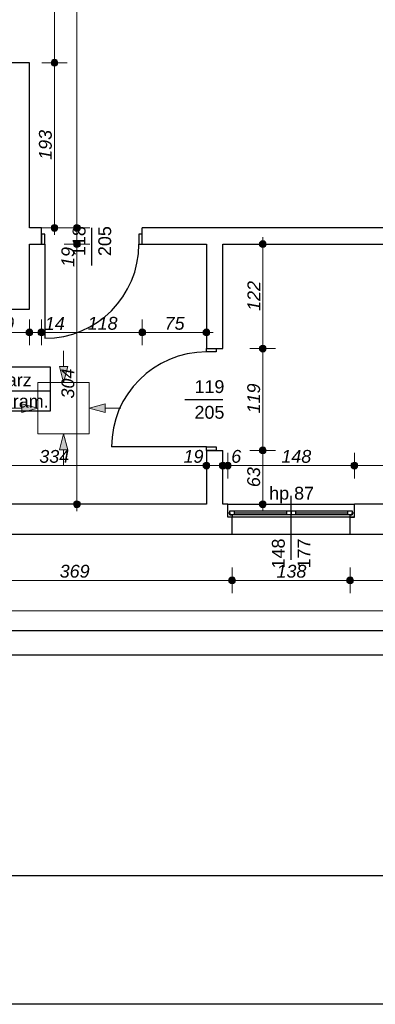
# Model space of a CAD drawing. Header units: millimetres. Extents: x -170998 to -45998, y 10557 to 52557.
# Tile 23 of 92: x -125512 to -121353, y 10557 to 22062. Entities that reach past the tile are written whole.
import ezdxf
from ezdxf.enums import TextEntityAlignment as Align

# ---------------------------------------------------------------- set-up
doc = ezdxf.new("R2010")
doc.units = ezdxf.units.MM
doc.header["$MEASUREMENT"] = 0
doc.linetypes.add('Wipeout_Contour', pattern=[1000, 0, -1000])
for name, color, linetype in [('Drzwi', 7, 'Continuous'), ('Linia', 7, 'Continuous'), ('Obiekt', 7, 'Continuous'), ('Okno', 7, 'Continuous'), ('Polilinia', 7, 'Continuous'), ('Strefa', 7, 'Continuous'), ('Strop', 7, 'Continuous'), ('Wymiary', 7, 'Continuous'), ('Ściana', 7, 'Continuous')]:
    doc.layers.add(name, color=color, linetype=linetype)
doc.styles.add('Arial', font='txt')
doc.dimstyles.new('GENERATED_STYLE__1', dxfattribs={"dimtxt": 150, "dimasz": 152, "dimexe": 0.18, "dimexo": 0, "dimgap": 0.09, "dimtad": 1, "dimtih": 1, "dimtoh": 1, "dimlfac": 0.1, "dimzin": 0, "dimdsep": 46, "dimtxsty": 'Arial', "dimblk": 'ARROWHEAD_11', "dimblk1": 'ARROWHEAD_11', "dimblk2": 'ARROWHEAD_11', "dimcen": 0.09, "dimclrd": 114, "dimclre": 114, "dimclrt": 114, "dimazin": 0, "dimtfac": 1, "dimtdec": 4, "dimtmove": 0, "dimatfit": 3, "dimfxl": 1, "dimtolj": 1, "dimtzin": 0, "dimarcsym": 0})
doc.dimstyles.new('GENERATED_STYLE__2', dxfattribs={"dimtxt": 150, "dimasz": 152, "dimexe": 0.18, "dimexo": 0, "dimgap": 0.09, "dimtad": 1, "dimlfac": 0.1, "dimzin": 0, "dimdsep": 46, "dimtxsty": 'Arial', "dimblk": 'ARROWHEAD_11', "dimblk1": 'ARROWHEAD_11', "dimblk2": 'ARROWHEAD_11', "dimcen": 0.09, "dimclrd": 114, "dimclre": 114, "dimclrt": 114, "dimazin": 0, "dimtfac": 1, "dimtdec": 4, "dimtmove": 0, "dimatfit": 3, "dimfxl": 1, "dimtolj": 1, "dimtzin": 0, "dimarcsym": 0})

# ---------------------------------------------------------------- blocks, each defined once
blk = doc.blocks.new('Korytarz_4_39_39', base_point=(-126365, 17723))
at = {"layer": 'Strefa'}
for p, q in [((-127145, 18006), (-125157, 18006)), ((-127145, 17488), (-127145, 18006)), ((-127106, 17980), (-126404, 17980)), ((-127106, 17754), (-127106, 17980)), ((-126404, 17980), (-126404, 17754)), ((-126365, 18006), (-126365, 17488)), ((-125157, 18006), (-125157, 17488)), ((-127145, 17723), (-125157, 17723)), ((-126404, 17754), (-127106, 17754)), ((-125157, 17488), (-127145, 17488))]:
    blk.add_line(p, q, dxfattribs=at)
at = {"layer": 'Strefa', "style": 'Arial'}
for tag, height, p in [('ROOM_NUMBER', 180, (-126755, 17878)), ('ROOM_NAME', 150, (-125761, 17852)), ('ROOM_CALC_AREA', 150, (-126755, 17611)), ('floor_f', 150, (-125761, 17604))]:
    blk.add_attdef(tag, text='', height=height, dxfattribs=at).set_placement(p, align=Align.MIDDLE_CENTER)
blk = doc.blocks.new('*D79')
at = {"layer": 'Wymiary', "linetype": 'Continuous', "lineweight": 13}
for points in [[(-126628, 16852), (-126631, 16867), (-126640, 16880), (-126653, 16889), (-126668, 16892), (-126683, 16889), (-126696, 16880), (-126705, 16867), (-126708, 16852), (-126705, 16837), (-126696, 16824), (-126683, 16815), (-126668, 16812), (-126653, 16815), (-126640, 16824), (-126631, 16837)], [(-123288, 16852), (-123291, 16867), (-123300, 16880), (-123313, 16889), (-123328, 16892), (-123343, 16889), (-123356, 16880), (-123365, 16867), (-123368, 16852), (-123365, 16837), (-123356, 16824), (-123343, 16815), (-123328, 16812), (-123313, 16815), (-123300, 16824), (-123291, 16837)]]:
    blk.add_hatch(color=114, dxfattribs=at).paths.add_polyline_path(points)
at = {"layer": 'Wymiary', "color": 114, "lineweight": 13}
for p, q in [((-126668, 16892), (-126668, 17002)), ((-123328, 16892), (-123328, 17002)), ((-126668, 16702), (-126668, 16812)), ((-126628, 16852), (-123368, 16852)), ((-123328, 16702), (-123328, 16812))]:
    blk.add_line(p, q, dxfattribs=at)
for centre in [(-126668, 16852), (-123328, 16852)]:
    blk.add_circle(centre, 40, dxfattribs=at)
at = {"layer": 'Wymiary', "color": 114, "lineweight": 13, "char_height": 150, "attachment_point": 7, "style": 'Arial'}
for s, insert in [('\\A1;{\\fArial|b0|i1|c238|p38;334}', (-125283, 16882)), ('\\A1;{\\fArial|b0|i1|c238|p38;19}', (-123596, 16882))]:
    blk.add_mtext(s, dxfattribs=dict(at, insert=insert))
blk = doc.blocks.new('ARROWHEAD_11')
at = {"color": 0, "linetype": 'Continuous', "lineweight": 0}
blk.add_line((0, 0), (-1, 0), dxfattribs=at)
at = {"color": 0, "linetype": 'Continuous', "lineweight": 0, "const_width": 0.25, "flags": 128}
blk.add_lwpolyline([(-0.125, 0, 1), (0.125, 0, 1)], format="xyb", close=True, dxfattribs=at)
blk = doc.blocks.new('*D80')
at = {"layer": 'Wymiary', "linetype": 'Continuous', "lineweight": 13}
for points in [[(-123288, 16852), (-123291, 16867), (-123300, 16880), (-123313, 16889), (-123328, 16892), (-123343, 16889), (-123356, 16880), (-123365, 16867), (-123368, 16852), (-123365, 16837), (-123356, 16824), (-123343, 16815), (-123328, 16812), (-123313, 16815), (-123300, 16824), (-123291, 16837)], [(-123098, 16852), (-123101, 16867), (-123110, 16880), (-123123, 16889), (-123138, 16892), (-123153, 16889), (-123166, 16880), (-123175, 16867), (-123178, 16852), (-123175, 16837), (-123166, 16824), (-123153, 16815), (-123138, 16812), (-123123, 16815), (-123110, 16824), (-123101, 16837)]]:
    blk.add_hatch(color=114, dxfattribs=at).paths.add_polyline_path(points)
at = {"layer": 'Wymiary', "color": 114, "lineweight": 13}
for p, q in [((-123328, 16892), (-123328, 17002)), ((-123138, 16892), (-123138, 17002)), ((-123328, 16702), (-123328, 16812)), ((-123288, 16852), (-123178, 16852)), ((-123138, 16702), (-123138, 16812))]:
    blk.add_line(p, q, dxfattribs=at)
for centre in [(-123328, 16852), (-123138, 16852)]:
    blk.add_circle(centre, 40, dxfattribs=at)
blk = doc.blocks.new('*D81')
at = {"layer": 'Wymiary', "linetype": 'Continuous', "lineweight": 13}
for points in [[(-123098, 16852), (-123101, 16867), (-123110, 16880), (-123123, 16889), (-123138, 16892), (-123153, 16889), (-123166, 16880), (-123175, 16867), (-123178, 16852), (-123175, 16837), (-123166, 16824), (-123153, 16815), (-123138, 16812), (-123123, 16815), (-123110, 16824), (-123101, 16837)], [(-123038, 16852), (-123041, 16867), (-123050, 16880), (-123063, 16889), (-123078, 16892), (-123093, 16889), (-123106, 16880), (-123115, 16867), (-123118, 16852), (-123115, 16837), (-123106, 16824), (-123093, 16815), (-123078, 16812), (-123063, 16815), (-123050, 16824), (-123041, 16837)]]:
    blk.add_hatch(color=114, dxfattribs=at).paths.add_polyline_path(points)
at = {"layer": 'Wymiary', "color": 114, "lineweight": 13}
for p, q in [((-123138, 16892), (-123138, 17002)), ((-123078, 16892), (-123078, 17002)), ((-123138, 16852), (-123118, 16852)), ((-123138, 16702), (-123138, 16812)), ((-123078, 16702), (-123078, 16812))]:
    blk.add_line(p, q, dxfattribs=at)
for centre in [(-123138, 16852), (-123078, 16852)]:
    blk.add_circle(centre, 40, dxfattribs=at)
blk = doc.blocks.new('*D82')
at = {"layer": 'Wymiary', "linetype": 'Continuous', "lineweight": 13}
for points in [[(-123038, 16852), (-123041, 16867), (-123050, 16880), (-123063, 16889), (-123078, 16892), (-123093, 16889), (-123106, 16880), (-123115, 16867), (-123118, 16852), (-123115, 16837), (-123106, 16824), (-123093, 16815), (-123078, 16812), (-123063, 16815), (-123050, 16824), (-123041, 16837)], [(-121558, 16852), (-121561, 16867), (-121570, 16880), (-121583, 16889), (-121598, 16892), (-121613, 16889), (-121626, 16880), (-121635, 16867), (-121638, 16852), (-121635, 16837), (-121626, 16824), (-121613, 16815), (-121598, 16812), (-121583, 16815), (-121570, 16824), (-121561, 16837)]]:
    blk.add_hatch(color=114, dxfattribs=at).paths.add_polyline_path(points)
at = {"layer": 'Wymiary', "color": 114, "lineweight": 13}
for p, q in [((-123078, 16892), (-123078, 17002)), ((-121598, 16892), (-121598, 17002)), ((-123078, 16702), (-123078, 16812)), ((-123038, 16852), (-121638, 16852)), ((-121598, 16702), (-121598, 16812))]:
    blk.add_line(p, q, dxfattribs=at)
for centre in [(-123078, 16852), (-121598, 16852)]:
    blk.add_circle(centre, 40, dxfattribs=at)
at = {"layer": 'Wymiary', "color": 114, "lineweight": 13, "char_height": 150, "attachment_point": 7, "style": 'Arial'}
for s, insert in [('\\A1;{\\fArial|b0|i1|c238|p38;6}', (-123038, 16882)), ('\\A1;{\\fArial|b0|i1|c238|p38;148}', (-122452, 16882))]:
    blk.add_mtext(s, dxfattribs=dict(at, insert=insert))
blk = doc.blocks.new('*D83')
at = {"layer": 'Wymiary', "linetype": 'Continuous', "lineweight": 13}
for points in [[(-121558, 16852), (-121561, 16867), (-121570, 16880), (-121583, 16889), (-121598, 16892), (-121613, 16889), (-121626, 16880), (-121635, 16867), (-121638, 16852), (-121635, 16837), (-121626, 16824), (-121613, 16815), (-121598, 16812), (-121583, 16815), (-121570, 16824), (-121561, 16837)], [(-118668, 16852), (-118671, 16867), (-118680, 16880), (-118693, 16889), (-118708, 16892), (-118723, 16889), (-118736, 16880), (-118745, 16867), (-118748, 16852), (-118745, 16837), (-118736, 16824), (-118723, 16815), (-118708, 16812), (-118693, 16815), (-118680, 16824), (-118671, 16837)]]:
    blk.add_hatch(color=114, dxfattribs=at).paths.add_polyline_path(points)
at = {"layer": 'Wymiary', "color": 114, "lineweight": 13}
for p, q in [((-121598, 16892), (-121598, 17002)), ((-118708, 16892), (-118708, 17002)), ((-121598, 16702), (-121598, 16812)), ((-121558, 16852), (-118748, 16852)), ((-118708, 16702), (-118708, 16812))]:
    blk.add_line(p, q, dxfattribs=at)
for centre in [(-121598, 16852), (-118708, 16852)]:
    blk.add_circle(centre, 40, dxfattribs=at)
at = {"layer": 'Wymiary', "color": 114, "lineweight": 13, "insert": (-120324, 16882), "char_height": 150, "attachment_point": 7, "style": 'Arial'}
blk.add_mtext('\\A1;{\\fArial|b0|i1|c238|p38;289}', dxfattribs=at)
blk = doc.blocks.new('*D571')
at = {"layer": 'Wymiary', "linetype": 'Continuous', "lineweight": 13}
for points in [[(-124802, 19439), (-124805, 19455), (-124813, 19468), (-124826, 19476), (-124842, 19479), (-124857, 19476), (-124870, 19468), (-124879, 19455), (-124882, 19439), (-124879, 19424), (-124870, 19411), (-124857, 19402), (-124842, 19399), (-124826, 19402), (-124813, 19411), (-124805, 19424)], [(-124802, 16399), (-124805, 16415), (-124813, 16428), (-124826, 16436), (-124842, 16439), (-124857, 16436), (-124870, 16428), (-124879, 16415), (-124882, 16399), (-124879, 16384), (-124870, 16371), (-124857, 16362), (-124842, 16359), (-124826, 16362), (-124813, 16371), (-124805, 16384)]]:
    blk.add_hatch(color=114, dxfattribs=at).paths.add_polyline_path(points)
at = {"layer": 'Wymiary', "color": 114, "lineweight": 13}
for p, q in [((-124882, 19439), (-124992, 19439)), ((-124842, 16439), (-124842, 19399)), ((-124692, 19439), (-124802, 19439)), ((-124882, 16399), (-124992, 16399)), ((-124842, 16319), (-124842, 16359)), ((-124692, 16399), (-124802, 16399))]:
    blk.add_line(p, q, dxfattribs=at)
for centre in [(-124842, 19439), (-124842, 16399)]:
    blk.add_circle(centre, 40, dxfattribs=at)
at = {"layer": 'Wymiary', "color": 114, "lineweight": 13, "char_height": 150, "attachment_point": 7, "rotation": 90, "style": 'Arial'}
for s, insert in [('\\A1;{\\fArial|b0|i1|c238|p38;19}', (-124872, 19172)), ('\\A1;{\\fArial|b0|i1|c238|p38;304}', (-124872, 17635))]:
    blk.add_mtext(s, dxfattribs=dict(at, insert=insert))
blk = doc.blocks.new('*D572')
at = {"layer": 'Wymiary', "linetype": 'Continuous', "lineweight": 13}
for points in [[(-124802, 19629), (-124805, 19645), (-124813, 19658), (-124826, 19666), (-124842, 19669), (-124857, 19666), (-124870, 19658), (-124879, 19645), (-124882, 19629), (-124879, 19614), (-124870, 19601), (-124857, 19592), (-124842, 19589), (-124826, 19592), (-124813, 19601), (-124805, 19614)], [(-124802, 19439), (-124805, 19455), (-124813, 19468), (-124826, 19476), (-124842, 19479), (-124857, 19476), (-124870, 19468), (-124879, 19455), (-124882, 19439), (-124879, 19424), (-124870, 19411), (-124857, 19402), (-124842, 19399), (-124826, 19402), (-124813, 19411), (-124805, 19424)]]:
    blk.add_hatch(color=114, dxfattribs=at).paths.add_polyline_path(points)
at = {"layer": 'Wymiary', "color": 114, "lineweight": 13}
for p, q in [((-124882, 19629), (-124992, 19629)), ((-124842, 19479), (-124842, 19589)), ((-124692, 19629), (-124802, 19629)), ((-124882, 19439), (-124992, 19439)), ((-124692, 19439), (-124802, 19439))]:
    blk.add_line(p, q, dxfattribs=at)
for centre in [(-124842, 19629), (-124842, 19439)]:
    blk.add_circle(centre, 40, dxfattribs=at)
blk = doc.blocks.new('*D573')
at = {"layer": 'Wymiary', "linetype": 'Continuous', "lineweight": 13}
for points in [[(-124802, 26209), (-124805, 26225), (-124813, 26238), (-124826, 26246), (-124842, 26249), (-124857, 26246), (-124870, 26238), (-124879, 26225), (-124882, 26209), (-124879, 26194), (-124870, 26181), (-124857, 26172), (-124842, 26169), (-124826, 26172), (-124813, 26181), (-124805, 26194)], [(-124802, 19629), (-124805, 19645), (-124813, 19658), (-124826, 19666), (-124842, 19669), (-124857, 19666), (-124870, 19658), (-124879, 19645), (-124882, 19629), (-124879, 19614), (-124870, 19601), (-124857, 19592), (-124842, 19589), (-124826, 19592), (-124813, 19601), (-124805, 19614)]]:
    blk.add_hatch(color=114, dxfattribs=at).paths.add_polyline_path(points)
at = {"layer": 'Wymiary', "color": 114, "lineweight": 13}
for p, q in [((-124882, 26209), (-124992, 26209)), ((-124842, 19669), (-124842, 26169)), ((-124692, 26209), (-124802, 26209)), ((-124882, 19629), (-124992, 19629)), ((-124692, 19629), (-124802, 19629))]:
    blk.add_line(p, q, dxfattribs=at)
for centre in [(-124842, 26209), (-124842, 19629)]:
    blk.add_circle(centre, 40, dxfattribs=at)
at = {"layer": 'Wymiary', "color": 114, "lineweight": 13, "char_height": 150, "attachment_point": 7, "rotation": 90, "style": 'Arial'}
for s, insert in [('\\A1;{\\fArial|b0|i1|c238|p38;23}', (-124872, 25942)), ('\\A1;{\\fArial|b0|i1|c238|p38;658}', (-124872, 22635))]:
    blk.add_mtext(s, dxfattribs=dict(at, insert=insert))
blk = doc.blocks.new('*D591')
at = {"layer": 'Wymiary', "linetype": 'Continuous', "lineweight": 13}
for points in [[(-125065, 21559), (-125068, 21575), (-125077, 21588), (-125090, 21596), (-125105, 21599), (-125120, 21596), (-125133, 21588), (-125142, 21575), (-125145, 21559), (-125142, 21544), (-125133, 21531), (-125120, 21522), (-125105, 21519), (-125090, 21522), (-125077, 21531), (-125068, 21544)], [(-125065, 19629), (-125068, 19645), (-125077, 19658), (-125090, 19666), (-125105, 19669), (-125120, 19666), (-125133, 19658), (-125142, 19645), (-125145, 19629), (-125142, 19614), (-125133, 19601), (-125120, 19592), (-125105, 19589), (-125090, 19592), (-125077, 19601), (-125068, 19614)]]:
    blk.add_hatch(color=114, dxfattribs=at).paths.add_polyline_path(points)
at = {"layer": 'Wymiary', "color": 114, "lineweight": 13}
for p, q in [((-125145, 21559), (-125255, 21559)), ((-125105, 19669), (-125105, 21519)), ((-124955, 21559), (-125065, 21559)), ((-125145, 19629), (-125255, 19629)), ((-125105, 19549), (-125105, 19589)), ((-124955, 19629), (-125065, 19629))]:
    blk.add_line(p, q, dxfattribs=at)
for centre in [(-125105, 21559), (-125105, 19629)]:
    blk.add_circle(centre, 40, dxfattribs=at)
at = {"layer": 'Wymiary', "color": 114, "lineweight": 13, "insert": (-125135, 20424), "char_height": 150, "attachment_point": 7, "rotation": 90, "style": 'Arial'}
blk.add_mtext('\\A1;{\\fArial|b0|i1|c238|p38;193}', dxfattribs=at)
blk = doc.blocks.new('*D592')
at = {"layer": 'Wymiary', "linetype": 'Continuous', "lineweight": 13}
for points in [[(-125065, 23799), (-125068, 23815), (-125077, 23828), (-125090, 23836), (-125105, 23839), (-125120, 23836), (-125133, 23828), (-125142, 23815), (-125145, 23799), (-125142, 23784), (-125133, 23771), (-125120, 23762), (-125105, 23759), (-125090, 23762), (-125077, 23771), (-125068, 23784)], [(-125065, 21559), (-125068, 21575), (-125077, 21588), (-125090, 21596), (-125105, 21599), (-125120, 21596), (-125133, 21588), (-125142, 21575), (-125145, 21559), (-125142, 21544), (-125133, 21531), (-125120, 21522), (-125105, 21519), (-125090, 21522), (-125077, 21531), (-125068, 21544)]]:
    blk.add_hatch(color=114, dxfattribs=at).paths.add_polyline_path(points)
at = {"layer": 'Wymiary', "color": 114, "lineweight": 13}
for p, q in [((-125145, 23799), (-125255, 23799)), ((-125105, 21599), (-125105, 23759)), ((-124955, 23799), (-125065, 23799)), ((-125145, 21559), (-125255, 21559)), ((-124955, 21559), (-125065, 21559))]:
    blk.add_line(p, q, dxfattribs=at)
for centre in [(-125105, 23799), (-125105, 21559)]:
    blk.add_circle(centre, 40, dxfattribs=at)
at = {"layer": 'Wymiary', "color": 114, "lineweight": 13, "insert": (-125135, 22509), "char_height": 150, "attachment_point": 7, "rotation": 90, "style": 'Arial'}
blk.add_mtext('\\A1;{\\fArial|b0|i1|c238|p38;224}', dxfattribs=at)
blk = doc.blocks.new('*D599')
at = {"layer": 'Wymiary', "linetype": 'Continuous', "lineweight": 13}
for points in [[(-125958, 18407), (-125961, 18422), (-125970, 18435), (-125983, 18444), (-125998, 18447), (-126013, 18444), (-126026, 18435), (-126035, 18422), (-126038, 18407), (-126035, 18392), (-126026, 18379), (-126013, 18370), (-125998, 18367), (-125983, 18370), (-125970, 18379), (-125961, 18392)], [(-125358, 18407), (-125361, 18422), (-125370, 18435), (-125383, 18444), (-125398, 18447), (-125413, 18444), (-125426, 18435), (-125435, 18422), (-125438, 18407), (-125435, 18392), (-125426, 18379), (-125413, 18370), (-125398, 18367), (-125383, 18370), (-125370, 18379), (-125361, 18392)]]:
    blk.add_hatch(color=114, dxfattribs=at).paths.add_polyline_path(points)
at = {"layer": 'Wymiary', "color": 114, "lineweight": 13}
for p, q in [((-125998, 18447), (-125998, 18557)), ((-125398, 18447), (-125398, 18557)), ((-125998, 18257), (-125998, 18367)), ((-125958, 18407), (-125438, 18407)), ((-125398, 18257), (-125398, 18367))]:
    blk.add_line(p, q, dxfattribs=at)
for centre in [(-125998, 18407), (-125398, 18407)]:
    blk.add_circle(centre, 40, dxfattribs=at)
at = {"layer": 'Wymiary', "color": 114, "lineweight": 13, "insert": (-125812, 18437), "char_height": 150, "attachment_point": 7, "style": 'Arial'}
blk.add_mtext('\\A1;{\\fArial|b0|i1|c238|p38;60}', dxfattribs=at)
blk = doc.blocks.new('*D600')
at = {"layer": 'Wymiary', "linetype": 'Continuous', "lineweight": 13}
for points in [[(-125358, 18407), (-125361, 18422), (-125370, 18435), (-125383, 18444), (-125398, 18447), (-125413, 18444), (-125426, 18435), (-125435, 18422), (-125438, 18407), (-125435, 18392), (-125426, 18379), (-125413, 18370), (-125398, 18367), (-125383, 18370), (-125370, 18379), (-125361, 18392)], [(-125218, 18407), (-125221, 18422), (-125230, 18435), (-125243, 18444), (-125258, 18447), (-125273, 18444), (-125286, 18435), (-125295, 18422), (-125298, 18407), (-125295, 18392), (-125286, 18379), (-125273, 18370), (-125258, 18367), (-125243, 18370), (-125230, 18379), (-125221, 18392)]]:
    blk.add_hatch(color=114, dxfattribs=at).paths.add_polyline_path(points)
at = {"layer": 'Wymiary', "color": 114, "lineweight": 13}
for p, q in [((-125398, 18447), (-125398, 18557)), ((-125258, 18447), (-125258, 18557)), ((-125398, 18257), (-125398, 18367)), ((-125358, 18407), (-125298, 18407)), ((-125258, 18257), (-125258, 18367))]:
    blk.add_line(p, q, dxfattribs=at)
for centre in [(-125398, 18407), (-125258, 18407)]:
    blk.add_circle(centre, 40, dxfattribs=at)
blk = doc.blocks.new('*D601')
at = {"layer": 'Wymiary', "linetype": 'Continuous', "lineweight": 13}
for points in [[(-125218, 18407), (-125221, 18422), (-125230, 18435), (-125243, 18444), (-125258, 18447), (-125273, 18444), (-125286, 18435), (-125295, 18422), (-125298, 18407), (-125295, 18392), (-125286, 18379), (-125273, 18370), (-125258, 18367), (-125243, 18370), (-125230, 18379), (-125221, 18392)], [(-124038, 18407), (-124041, 18422), (-124050, 18435), (-124063, 18444), (-124078, 18447), (-124093, 18444), (-124106, 18435), (-124115, 18422), (-124118, 18407), (-124115, 18392), (-124106, 18379), (-124093, 18370), (-124078, 18367), (-124063, 18370), (-124050, 18379), (-124041, 18392)]]:
    blk.add_hatch(color=114, dxfattribs=at).paths.add_polyline_path(points)
at = {"layer": 'Wymiary', "color": 114, "lineweight": 13}
for p, q in [((-125258, 18447), (-125258, 18557)), ((-124078, 18447), (-124078, 18557)), ((-125258, 18257), (-125258, 18367)), ((-125218, 18407), (-124118, 18407)), ((-124078, 18257), (-124078, 18367))]:
    blk.add_line(p, q, dxfattribs=at)
for centre in [(-125258, 18407), (-124078, 18407)]:
    blk.add_circle(centre, 40, dxfattribs=at)
at = {"layer": 'Wymiary', "color": 114, "lineweight": 13, "char_height": 150, "attachment_point": 7, "style": 'Arial'}
for s, insert in [('\\A1;{\\fArial|b0|i1|c238|p38;14}', (-125218, 18437)), ('\\A1;{\\fArial|b0|i1|c238|p38;118}', (-124717, 18437))]:
    blk.add_mtext(s, dxfattribs=dict(at, insert=insert))
blk = doc.blocks.new('*D602')
at = {"layer": 'Wymiary', "linetype": 'Continuous', "lineweight": 13}
for points in [[(-124038, 18407), (-124041, 18422), (-124050, 18435), (-124063, 18444), (-124078, 18447), (-124093, 18444), (-124106, 18435), (-124115, 18422), (-124118, 18407), (-124115, 18392), (-124106, 18379), (-124093, 18370), (-124078, 18367), (-124063, 18370), (-124050, 18379), (-124041, 18392)], [(-123288, 18407), (-123291, 18422), (-123300, 18435), (-123313, 18444), (-123328, 18447), (-123343, 18444), (-123356, 18435), (-123365, 18422), (-123368, 18407), (-123365, 18392), (-123356, 18379), (-123343, 18370), (-123328, 18367), (-123313, 18370), (-123300, 18379), (-123291, 18392)]]:
    blk.add_hatch(color=114, dxfattribs=at).paths.add_polyline_path(points)
at = {"layer": 'Wymiary', "color": 114, "lineweight": 13}
for p, q in [((-124078, 18447), (-124078, 18557)), ((-123328, 18447), (-123328, 18557)), ((-124078, 18257), (-124078, 18367)), ((-124038, 18407), (-123368, 18407)), ((-123328, 18257), (-123328, 18367)), ((-123288, 18407), (-123248, 18407))]:
    blk.add_line(p, q, dxfattribs=at)
for centre in [(-124078, 18407), (-123328, 18407)]:
    blk.add_circle(centre, 40, dxfattribs=at)
at = {"layer": 'Wymiary', "color": 114, "lineweight": 13, "insert": (-123817, 18437), "char_height": 150, "attachment_point": 7, "style": 'Arial'}
blk.add_mtext('\\A1;{\\fArial|b0|i1|c238|p38;75}', dxfattribs=at)
blk = doc.blocks.new('*D638')
at = {"layer": 'Wymiary', "linetype": 'Continuous', "lineweight": 13}
for points in [[(-122629, 17029), (-122632, 17045), (-122641, 17058), (-122654, 17066), (-122669, 17069), (-122685, 17066), (-122698, 17058), (-122706, 17045), (-122709, 17029), (-122706, 17014), (-122698, 17001), (-122685, 16992), (-122669, 16989), (-122654, 16992), (-122641, 17001), (-122632, 17014)], [(-122629, 16399), (-122632, 16415), (-122641, 16428), (-122654, 16436), (-122669, 16439), (-122685, 16436), (-122698, 16428), (-122706, 16415), (-122709, 16399), (-122706, 16384), (-122698, 16371), (-122685, 16362), (-122669, 16359), (-122654, 16362), (-122641, 16371), (-122632, 16384)]]:
    blk.add_hatch(color=114, dxfattribs=at).paths.add_polyline_path(points)
at = {"layer": 'Wymiary', "color": 114, "lineweight": 13}
for p, q in [((-122709, 17029), (-122819, 17029)), ((-122519, 17029), (-122629, 17029)), ((-122669, 16439), (-122669, 16989)), ((-122709, 16399), (-122819, 16399)), ((-122669, 16319), (-122669, 16359)), ((-122519, 16399), (-122629, 16399))]:
    blk.add_line(p, q, dxfattribs=at)
for centre in [(-122669, 17029), (-122669, 16399)]:
    blk.add_circle(centre, 40, dxfattribs=at)
at = {"layer": 'Wymiary', "color": 114, "lineweight": 13, "insert": (-122699, 16600), "char_height": 150, "attachment_point": 7, "rotation": 90, "style": 'Arial'}
blk.add_mtext('\\A1;{\\fArial|b0|i1|c238|p38;63}', dxfattribs=at)
blk = doc.blocks.new('*D639')
at = {"layer": 'Wymiary', "linetype": 'Continuous', "lineweight": 13}
for points in [[(-122629, 18219), (-122632, 18235), (-122641, 18248), (-122654, 18256), (-122669, 18259), (-122685, 18256), (-122698, 18248), (-122706, 18235), (-122709, 18219), (-122706, 18204), (-122698, 18191), (-122685, 18182), (-122669, 18179), (-122654, 18182), (-122641, 18191), (-122632, 18204)], [(-122629, 17029), (-122632, 17045), (-122641, 17058), (-122654, 17066), (-122669, 17069), (-122685, 17066), (-122698, 17058), (-122706, 17045), (-122709, 17029), (-122706, 17014), (-122698, 17001), (-122685, 16992), (-122669, 16989), (-122654, 16992), (-122641, 17001), (-122632, 17014)]]:
    blk.add_hatch(color=114, dxfattribs=at).paths.add_polyline_path(points)
at = {"layer": 'Wymiary', "color": 114, "lineweight": 13}
for p, q in [((-122709, 18219), (-122819, 18219)), ((-122669, 17069), (-122669, 18179)), ((-122519, 18219), (-122629, 18219)), ((-122709, 17029), (-122819, 17029)), ((-122519, 17029), (-122629, 17029))]:
    blk.add_line(p, q, dxfattribs=at)
for centre in [(-122669, 18219), (-122669, 17029)]:
    blk.add_circle(centre, 40, dxfattribs=at)
at = {"layer": 'Wymiary', "color": 114, "lineweight": 13, "insert": (-122699, 17461), "char_height": 150, "attachment_point": 7, "rotation": 90, "style": 'Arial'}
blk.add_mtext('\\A1;{\\fArial|b0|i1|c238|p38;119}', dxfattribs=at)
blk = doc.blocks.new('*D640')
at = {"layer": 'Wymiary', "linetype": 'Continuous', "lineweight": 13}
for points in [[(-122629, 19439), (-122632, 19455), (-122641, 19468), (-122654, 19476), (-122669, 19479), (-122685, 19476), (-122698, 19468), (-122706, 19455), (-122709, 19439), (-122706, 19424), (-122698, 19411), (-122685, 19402), (-122669, 19399), (-122654, 19402), (-122641, 19411), (-122632, 19424)], [(-122629, 18219), (-122632, 18235), (-122641, 18248), (-122654, 18256), (-122669, 18259), (-122685, 18256), (-122698, 18248), (-122706, 18235), (-122709, 18219), (-122706, 18204), (-122698, 18191), (-122685, 18182), (-122669, 18179), (-122654, 18182), (-122641, 18191), (-122632, 18204)]]:
    blk.add_hatch(color=114, dxfattribs=at).paths.add_polyline_path(points)
at = {"layer": 'Wymiary', "color": 114, "lineweight": 13}
for p, q in [((-122669, 19479), (-122669, 19519)), ((-122709, 19439), (-122819, 19439)), ((-122669, 18259), (-122669, 19399)), ((-122519, 19439), (-122629, 19439)), ((-122709, 18219), (-122819, 18219)), ((-122519, 18219), (-122629, 18219))]:
    blk.add_line(p, q, dxfattribs=at)
for centre in [(-122669, 19439), (-122669, 18219)]:
    blk.add_circle(centre, 40, dxfattribs=at)
at = {"layer": 'Wymiary', "color": 114, "lineweight": 13, "insert": (-122699, 18659), "char_height": 150, "attachment_point": 7, "rotation": 90, "style": 'Arial'}
blk.add_mtext('\\A1;{\\fArial|b0|i1|c238|p38;122}', dxfattribs=at)
blk = doc.blocks.new('*D697')
at = {"layer": 'Wymiary', "linetype": 'Continuous', "lineweight": 13}
for points in [[(-126678, 15510), (-126681, 15525), (-126690, 15538), (-126703, 15547), (-126718, 15550), (-126733, 15547), (-126746, 15538), (-126755, 15525), (-126758, 15510), (-126755, 15494), (-126746, 15481), (-126733, 15473), (-126718, 15470), (-126703, 15473), (-126690, 15481), (-126681, 15494)], [(-122988, 15510), (-122991, 15525), (-123000, 15538), (-123013, 15547), (-123028, 15550), (-123043, 15547), (-123056, 15538), (-123065, 15525), (-123068, 15510), (-123065, 15494), (-123056, 15481), (-123043, 15473), (-123028, 15470), (-123013, 15473), (-123000, 15481), (-122991, 15494)]]:
    blk.add_hatch(color=114, dxfattribs=at).paths.add_polyline_path(points)
at = {"layer": 'Wymiary', "color": 114, "lineweight": 13}
for p, q in [((-126718, 15550), (-126718, 15660)), ((-123028, 15550), (-123028, 15660)), ((-126718, 15360), (-126718, 15470)), ((-126678, 15510), (-123068, 15510)), ((-123028, 15360), (-123028, 15470))]:
    blk.add_line(p, q, dxfattribs=at)
for centre in [(-126718, 15510), (-123028, 15510)]:
    blk.add_circle(centre, 40, dxfattribs=at)
at = {"layer": 'Wymiary', "color": 114, "lineweight": 13, "insert": (-125044, 15540), "char_height": 150, "attachment_point": 7, "style": 'Arial'}
blk.add_mtext('\\A1;{\\fArial|b0|i1|c238|p38;369}', dxfattribs=at)
blk = doc.blocks.new('*D698')
at = {"layer": 'Wymiary', "linetype": 'Continuous', "lineweight": 13}
for points in [[(-122988, 15510), (-122991, 15525), (-123000, 15538), (-123013, 15547), (-123028, 15550), (-123043, 15547), (-123056, 15538), (-123065, 15525), (-123068, 15510), (-123065, 15494), (-123056, 15481), (-123043, 15473), (-123028, 15470), (-123013, 15473), (-123000, 15481), (-122991, 15494)], [(-121608, 15510), (-121611, 15525), (-121620, 15538), (-121633, 15547), (-121648, 15550), (-121663, 15547), (-121676, 15538), (-121685, 15525), (-121688, 15510), (-121685, 15494), (-121676, 15481), (-121663, 15473), (-121648, 15470), (-121633, 15473), (-121620, 15481), (-121611, 15494)]]:
    blk.add_hatch(color=114, dxfattribs=at).paths.add_polyline_path(points)
at = {"layer": 'Wymiary', "color": 114, "lineweight": 13}
for p, q in [((-123028, 15550), (-123028, 15660)), ((-121648, 15550), (-121648, 15660)), ((-123028, 15360), (-123028, 15470)), ((-122988, 15510), (-121688, 15510)), ((-121648, 15360), (-121648, 15470))]:
    blk.add_line(p, q, dxfattribs=at)
for centre in [(-123028, 15510), (-121648, 15510)]:
    blk.add_circle(centre, 40, dxfattribs=at)
at = {"layer": 'Wymiary', "color": 114, "lineweight": 13, "insert": (-122509, 15540), "char_height": 150, "attachment_point": 7, "style": 'Arial'}
blk.add_mtext('\\A1;{\\fArial|b0|i1|c238|p38;138}', dxfattribs=at)
blk = doc.blocks.new('*D699')
at = {"layer": 'Wymiary', "linetype": 'Continuous', "lineweight": 13}
for points in [[(-121608, 15510), (-121611, 15525), (-121620, 15538), (-121633, 15547), (-121648, 15550), (-121663, 15547), (-121676, 15538), (-121685, 15525), (-121688, 15510), (-121685, 15494), (-121676, 15481), (-121663, 15473), (-121648, 15470), (-121633, 15473), (-121620, 15481), (-121611, 15494)], [(-118028, 15510), (-118031, 15525), (-118040, 15538), (-118053, 15547), (-118068, 15550), (-118083, 15547), (-118096, 15538), (-118105, 15525), (-118108, 15510), (-118105, 15494), (-118096, 15481), (-118083, 15473), (-118068, 15470), (-118053, 15473), (-118040, 15481), (-118031, 15494)]]:
    blk.add_hatch(color=114, dxfattribs=at).paths.add_polyline_path(points)
at = {"layer": 'Wymiary', "color": 114, "lineweight": 13}
for p, q in [((-121648, 15550), (-121648, 15660)), ((-118068, 15550), (-118068, 15660)), ((-121648, 15360), (-121648, 15470)), ((-121608, 15510), (-118108, 15510)), ((-118068, 15360), (-118068, 15470))]:
    blk.add_line(p, q, dxfattribs=at)
for centre in [(-121648, 15510), (-118068, 15510)]:
    blk.add_circle(centre, 40, dxfattribs=at)
at = {"layer": 'Wymiary', "color": 114, "lineweight": 13, "insert": (-120029, 15540), "char_height": 150, "attachment_point": 7, "style": 'Arial'}
blk.add_mtext('\\A1;{\\fArial|b0|i1|c238|p38;358}', dxfattribs=at)
blk = doc.blocks.new('*D717')
at = {"layer": 'Wymiary', "linetype": 'Continuous', "lineweight": 13}
for points in [[(-140218, 15153), (-140221, 15168), (-140230, 15181), (-140243, 15190), (-140258, 15193), (-140273, 15190), (-140286, 15181), (-140295, 15168), (-140298, 15153), (-140295, 15137), (-140286, 15124), (-140273, 15116), (-140258, 15113), (-140243, 15116), (-140230, 15124), (-140221, 15137)], [(-67518, 15153), (-67521, 15168), (-67530, 15181), (-67543, 15190), (-67558, 15193), (-67573, 15190), (-67586, 15181), (-67595, 15168), (-67598, 15153), (-67595, 15137), (-67586, 15124), (-67573, 15116), (-67558, 15113), (-67543, 15116), (-67530, 15124), (-67521, 15137)]]:
    blk.add_hatch(color=114, dxfattribs=at).paths.add_polyline_path(points)
at = {"layer": 'Wymiary', "color": 114, "lineweight": 13}
for p, q in [((-140258, 15193), (-140258, 15303)), ((-67558, 15193), (-67558, 15303)), ((-140338, 15153), (-140298, 15153)), ((-140258, 15003), (-140258, 15113)), ((-140218, 15153), (-67598, 15153)), ((-67558, 15003), (-67558, 15113)), ((-67518, 15153), (-67478, 15153))]:
    blk.add_line(p, q, dxfattribs=at)
for centre in [(-140258, 15153), (-67558, 15153)]:
    blk.add_circle(centre, 40, dxfattribs=at)
at = {"layer": 'Wymiary', "color": 114, "lineweight": 13, "insert": (-104307, 15183), "char_height": 150, "attachment_point": 7, "style": 'Arial'}
blk.add_mtext('\\A1;{\\fArial|b0|i1|c238|p38;7\xa0270,01}', dxfattribs=at)

msp = doc.modelspace()

# ---------------------------------------------------------------- hatches: boundary and pattern name
at = {"layer": 'Linia', "linetype": 'Continuous', "lineweight": 13}
for points in [[(-124998.513, 17822.562), (-124948.264, 18009.098), (-125048.264, 18009.231)], [(-125299.713, 17522.563), (-125486.316, 17572.563), (-125486.316, 17472.563)], [(-124698.913, 17522.563), (-124512.311, 17472.563), (-124512.311, 17572.563)], [(-124998.513, 17222.563), (-125048.264, 17035.894), (-124948.264, 17036.027)]]:
    msp.add_hatch(color=150, dxfattribs=at).paths.add_polyline_path(points)

# ---------------------------------------------------------------- linework, layer by layer
at = {"layer": 'Drzwi'}
for p, q in [((-125218.019, 19554.32), (-125258.019, 19554.32)), ((-125258.019, 19554.32), (-125258.019, 19439.32)), ((-125258.019, 19439.32), (-125258.019, 19554.32)), ((-125218.019, 19439.32), (-125218.019, 19554.32)), ((-124078.019, 19554.32), (-124118.019, 19554.32)), ((-124118.019, 19554.32), (-124118.019, 19439.32)), ((-124078.019, 19439.32), (-124078.019, 19554.32)), ((-124078.019, 19439.32), (-124078.019, 19554.32)), ((-125258.019, 19439.32), (-125218.019, 19439.32)), ((-125218.019, 19439.32), (-125218.019, 18339.32)), ((-124118.019, 19439.32), (-124078.019, 19439.32)), ((-123328.019, 18179.32), (-123328.019, 18219.32)), ((-123328.019, 18219.32), (-123213.019, 18219.32)), ((-123328.019, 18219.32), (-123213.019, 18219.32)), ((-123213.019, 18179.32), (-123328.019, 18179.32)), ((-123213.019, 18219.32), (-123213.019, 18179.32)), ((-123328.019, 17069.32), (-124438.019, 17069.32)), ((-123328.019, 17029.32), (-123328.019, 17069.32)), ((-123328.019, 17069.32), (-123213.019, 17069.32)), ((-123213.019, 17029.32), (-123328.019, 17029.32)), ((-123328.019, 17029.32), (-123213.019, 17029.32)), ((-123213.019, 17069.32), (-123213.019, 17029.32))]:
    msp.add_line(p, q, dxfattribs=at)
for centre, radius, start, end in [((-125218.019, 19439.32), 1100, 270, 0), ((-123328.019, 17069.32), 1110, 90, 180)]:
    msp.add_arc(centre, radius, start, end, dxfattribs=at)
at = {"layer": 'Linia', "color": 150, "lineweight": 13}
for p, q in [((-124998.019, 18192.937), (-124998.264, 18009.165)), ((-124998.513, 17822.562), (-125048.264, 18009.231)), ((-125048.264, 18009.231), (-124948.264, 18009.098)), ((-124998.513, 17822.562), (-124948.264, 18009.098)), ((-124698.913, 17822.163), (-125298.913, 17822.163)), ((-125298.913, 17822.163), (-125298.913, 17222.963)), ((-124698.913, 17222.963), (-124698.913, 17822.163)), ((-125670.088, 17522.563), (-125486.316, 17522.563)), ((-125299.713, 17522.563), (-125486.316, 17572.563)), ((-125486.316, 17472.563), (-125486.316, 17572.563)), ((-125299.713, 17522.563), (-125486.316, 17472.563)), ((-124698.913, 17522.563), (-124512.311, 17572.563)), ((-124698.913, 17522.563), (-124512.311, 17472.563)), ((-124512.311, 17572.563), (-124512.311, 17472.563)), ((-124328.538, 17522.563), (-124512.311, 17522.563)), ((-125298.913, 17222.163), (-124698.913, 17222.163)), ((-124998.513, 17222.563), (-125048.264, 17035.894)), ((-124998.513, 17222.563), (-124948.264, 17036.027)), ((-124948.264, 17036.027), (-125048.264, 17035.894)), ((-124998.019, 16852.188), (-124998.264, 17035.961))]:
    msp.add_line(p, q, dxfattribs=at)
at = {"layer": 'Obiekt'}
for p, q in [((-124668.019, 19187.942), (-124668.019, 19629.32)), ((-123579.397, 17624.32), (-123138.019, 17624.32)), ((-122338.019, 15749.32), (-122338.019, 16499.32))]:
    msp.add_line(p, q, dxfattribs=at)
at = {"layer": 'Okno'}
for p, q in [((-123078.019, 16399.32), (-121598.019, 16399.32)), ((-123078.019, 16299.32), (-123053.019, 16299.32)), ((-123078.019, 16249.32), (-123078.019, 16299.32)), ((-123028.019, 16249.32), (-123078.019, 16249.32)), ((-123028.019, 16249.32), (-123078.019, 16249.32)), ((-123053.019, 16324.32), (-123003.019, 16324.32)), ((-123053.019, 16274.32), (-123053.019, 16324.32)), ((-123053.019, 16299.32), (-123053.019, 16274.32)), ((-123053.019, 16274.32), (-123028.019, 16274.32)), ((-123003.019, 16274.32), (-123053.019, 16274.32)), ((-123028.019, 16274.32), (-123028.019, 16249.32)), ((-122338.019, 16249.32), (-123028.019, 16249.32)), ((-123003.019, 16324.32), (-122388.019, 16324.32)), ((-123003.019, 16324.32), (-123003.019, 16274.32)), ((-123003.019, 16324.32), (-122388.019, 16324.32)), ((-123003.019, 16299.32), (-122388.019, 16299.32)), ((-122388.019, 16274.32), (-123003.019, 16274.32)), ((-122388.019, 16274.32), (-122388.019, 16324.32)), ((-122388.019, 16324.32), (-122338.019, 16324.32)), ((-122338.019, 16274.32), (-122388.019, 16274.32)), ((-122338.019, 16324.32), (-122338.019, 16274.32)), ((-122338.019, 16324.32), (-122288.019, 16324.32)), ((-122338.019, 16274.32), (-122338.019, 16324.32)), ((-122288.019, 16274.32), (-122338.019, 16274.32)), ((-121648.019, 16249.32), (-122338.019, 16249.32)), ((-122288.019, 16324.32), (-121673.019, 16324.32)), ((-122288.019, 16324.32), (-122288.019, 16274.32)), ((-122288.019, 16324.32), (-121673.019, 16324.32)), ((-122288.019, 16299.32), (-121673.019, 16299.32)), ((-121673.019, 16274.32), (-122288.019, 16274.32)), ((-121673.019, 16274.32), (-121673.019, 16324.32)), ((-121673.019, 16324.32), (-121623.019, 16324.32)), ((-121623.019, 16274.32), (-121673.019, 16274.32)), ((-121648.019, 16249.32), (-121648.019, 16274.32)), ((-121648.019, 16274.32), (-121623.019, 16274.32)), ((-121598.019, 16249.32), (-121648.019, 16249.32)), ((-121648.019, 16249.32), (-121598.019, 16249.32)), ((-121623.019, 16324.32), (-121623.019, 16274.32)), ((-121623.019, 16274.32), (-121623.019, 16299.32)), ((-121623.019, 16299.32), (-121598.019, 16299.32)), ((-121598.019, 16249.32), (-121598.019, 16299.32)), ((-123028.019, 16049.32), (-121648.019, 16049.32))]:
    msp.add_line(p, q, dxfattribs=at)
at = {"layer": 'Strop', "flags": 128}
msp.add_lwpolyline([(-96528.019, 14639.32), (-140258.019, 14639.32), (-141547.974, 14639.32), (-141547.974, 16204.96), (-158346.468, 31536.991), (-159768.887, 29978.522), (-165456.021, 35169.185), (-162779.93, 38101.664), (-160850.538, 36340.703), (-154498.018, 36340.703), (-154498.018, 42361.953, -0.000026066), (-154486.563, 42364.139, -0.048415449), (-132966.516, 44343.261, -0.006018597), (-130274.231, 44297.262), (-126000.282, 44095.254, -0.000456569), (-125806.601, 44084.047, -0.017918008), (-118229.318, 43365.515, -0.007769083), (-114963.359, 42885.553), (-114963.364, 42885.522, -0.034912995), (-97147.904, 38702.246, -0.03139835)], format="xyb", dxfattribs=at)
at = {"layer": 'Ściana'}
for p, q in [((-125258.019, 19554.32), (-125258.019, 19629.32)), ((-124078.019, 19554.32), (-124078.019, 19629.32)), ((-125258.019, 19439.32), (-125258.019, 19554.32)), ((-124078.019, 19439.32), (-124078.019, 19554.32)), ((-123328.019, 18219.32), (-123213.019, 18219.32)), ((-123213.019, 18219.32), (-123138.019, 18219.32)), ((-123328.019, 17029.32), (-123213.019, 17029.32)), ((-123213.019, 17029.32), (-123138.019, 17029.32)), ((-123078.019, 16299.32), (-123078.019, 16399.32)), ((-121598.019, 16299.32), (-121598.019, 16399.32)), ((-123078.019, 16249.32), (-123078.019, 16299.32)), ((-123028.019, 16249.32), (-123078.019, 16249.32)), ((-123028.019, 16049.32), (-123028.019, 16249.32)), ((-121648.019, 16049.32), (-121648.019, 16249.32)), ((-121648.019, 16249.32), (-121598.019, 16249.32)), ((-121598.019, 16249.32), (-121598.019, 16299.32))]:
    msp.add_line(p, q, dxfattribs=at)
at = {"layer": 'Ściana', "flags": 128}
for points in [[(-125398.019, 21559.32), (-125998.019, 21559.32)], [(-125398.019, 19629.32), (-125398.019, 21559.32)], [(-125258.019, 19629.32), (-125398.019, 19629.32)], [(-118798.019, 19629.32), (-124078.019, 19629.32)], [(-125398.019, 19439.32), (-125258.019, 19439.32)], [(-125398.019, 18679.32), (-125398.019, 19439.32)], [(-124078.019, 19439.32), (-123328.019, 19439.32)], [(-123328.019, 19439.32), (-123328.019, 18219.32)], [(-123138.019, 18219.32), (-123138.019, 19439.32)], [(-123138.019, 19439.32), (-118778.019, 19439.32)], [(-125998.019, 18679.32), (-125398.019, 18679.32)], [(-123328.019, 17029.32), (-123328.019, 16399.32)], [(-123138.019, 16399.32), (-123138.019, 17029.32)], [(-123328.019, 16399.32), (-126668.019, 16399.32)], [(-123078.019, 16399.32), (-123138.019, 16399.32)], [(-118708.019, 16399.32), (-121598.019, 16399.32)], [(-126718.019, 16049.32), (-123028.019, 16049.32)], [(-121648.019, 16049.32), (-118068.019, 16049.32)]]:
    msp.add_lwpolyline(points, dxfattribs=at)

# ---------------------------------------------------------------- block references
at = {"layer": 'Strefa'}
ref = msp.add_blockref('Korytarz_4_39_39', (-126365.479, 17723.407), dxfattribs=at)
ref.add_attrib('ROOM_NAME', 'Korytarz', dxfattribs={"color": 7, "height": 150, "style": 'Arial'}).set_placement((-125761.395, 17851.807), align=Align.MIDDLE_CENTER)
ref.add_attrib('ROOM_NUMBER', '4/39', dxfattribs={"color": 7, "height": 180, "style": 'Arial'}).set_placement((-126754.999, 17878.293), align=Align.MIDDLE_CENTER)
ref.add_attrib('ROOM_CALC_AREA', '16,6 m2', dxfattribs={"color": 7, "height": 150, "style": 'Arial'}).set_placement((-126754.999, 17611.353), align=Align.MIDDLE_CENTER)
ref.add_attrib('floor_f', 'płytki ceram.', dxfattribs={"color": 7, "height": 150, "style": 'Arial'}).set_placement((-125761.395, 17604.307), align=Align.MIDDLE_CENTER)

# ---------------------------------------------------------------- texts
at = {"layer": 'Obiekt', "char_height": 150, "attachment_point": 7, "rotation": 90, "style": 'Arial'}
for s, insert in [('\\A1;{\\fArial|b0|i0|c238|p38;118}', (-124740.55, 19299.494)), ('\\A1;{\\fArial|b0|i0|c238|p38;205}', (-124440.55, 19299.494)), ('\\A1;{\\fArial|b0|i0|c238|p38;148}', (-122410.55, 15649.32)), ('\\A1;{\\fArial|b0|i0|c238|p38;177}', (-122113.019, 15649.32))]:
    msp.add_mtext(s, dxfattribs=dict(at, insert=insert))
at = {"layer": 'Obiekt', "char_height": 150, "attachment_point": 7, "style": 'Arial'}
for s, insert in [('\\A1;{\\fArial|b0|i0|c238|p38;119}', (-123467.845, 17696.852)), ('\\A1;{\\fArial|b0|i0|c238|p38;205}', (-123467.845, 17396.852)), ('\\A1;{\\fArial|b0|i0|c238|p38;hp 87}', (-122594.476, 16408.486))]:
    msp.add_mtext(s, dxfattribs=dict(at, insert=insert))

# ---------------------------------------------------------------- dimensions: what is measured, and where the dimension line sits
at = {"layer": 'Wymiary', "color": 114, "lineweight": 13}
for base, p1, p2, picture, middle in [((-124841.721, 26209.32), (-120608.019, 19629.32), (-125358.019, 26209.32), '*D573', (-124946.721, 22805.491)), ((-125104.913, 23799.32), (-125398.019, 21559.32), (-125358.019, 23799.32), '*D592', (-125209.913, 22679.32)), ((-125104.913, 21559.32), (-125398.019, 19629.32), (-125398.019, 21559.32), '*D591', (-125209.913, 20594.32)), ((-124841.721, 19629.32), (-120608.019, 19439.32), (-120608.019, 19629.32), '*D572', (-124946.721, 19285.491)), ((-124841.721, 19439.32), (-123328.019, 16399.32), (-120608.019, 19439.32), '*D571', (-124946.721, 17805.491)), ((-122669.25, 19439.32), (-123138.019, 18219.32), (-123138.019, 19439.32), '*D640', (-122774.25, 18829.32)), ((-122669.25, 18219.32), (-123138.019, 17029.32), (-123138.019, 18219.32), '*D639', (-122774.25, 17624.32)), ((-122669.25, 17029.32), (-123138.019, 16399.32), (-123138.019, 17029.32), '*D638', (-122774.25, 16714.32))]:
    dim = msp.add_linear_dim(base=base, p1=p1, p2=p2, angle=90, dimstyle='GENERATED_STYLE__2', dxfattribs=at)
    dim.commit()
    dim.dimension.update_dxf_attribs({"geometry": picture, "text_midpoint": middle, "dimtype": 160, "text_rotation": 90})
for base, p1, p2, picture, middle in [((-125398.019, 18407.175), (-125998.019, 18679.32), (-125398.019, 19439.32), '*D599', (-125698.019, 18512.175)), ((-125258.019, 18407.175), (-125398.019, 19439.32), (-125258.019, 19439.32), '*D600', (-125104.19, 18512.175)), ((-124078.019, 18407.175), (-125258.019, 19439.32), (-124078.019, 19439.32), '*D601', (-124554.19, 18512.175)), ((-123328.019, 18407.175), (-124078.019, 19439.32), (-123328.019, 19439.32), '*D602', (-123703.019, 18512.175)), ((-123328.019, 16852.188), (-126668.019, 16399.32), (-123328.019, 18014.32), '*D79', (-125111.848, 16957.188)), ((-123138.019, 16852.188), (-123328.019, 18014.32), (-123138.019, 18014.32), '*D80', (-123481.848, 16957.188)), ((-123078.019, 16852.188), (-123138.019, 18014.32), (-123078.019, 16399.32), '*D81', (-122981.104, 16957.188)), ((-121598.019, 16852.188), (-123078.019, 16399.32), (-121598.019, 16399.32), '*D82', (-122281.104, 16957.188)), ((-118708.019, 16852.188), (-121598.019, 16399.32), (-118708.019, 16559.32), '*D83', (-120153.019, 16957.188)), ((-123028.019, 15509.705), (-126718.019, 16049.32), (-123028.019, 16049.32), '*D697', (-124873.019, 15614.705)), ((-121648.019, 15509.705), (-123028.019, 16049.32), (-121648.019, 16049.32), '*D698', (-122338.019, 15614.705)), ((-118068.019, 15509.705), (-121648.019, 16049.32), (-118068.019, 16049.32), '*D699', (-119858.019, 15614.705))]:
    dim = msp.add_linear_dim(base=base, p1=p1, p2=p2, dimstyle='GENERATED_STYLE__1', dxfattribs=at)
    dim.commit()
    dim.dimension.update_dxf_attribs({"geometry": picture, "text_midpoint": middle, "dimtype": 160})

# ---------------------------------------------------------------- next in the draw order: wipeouts: each hides what was drawn before it
at = {"color": 254, "linetype": 'Wipeout_Contour', "lineweight": 0, "ltscale": 477383.047514}
msp.add_wipeout([(-96878.019, 14919.32), (-139918.019, 14919.32), (-140258.019, 14639.32), (-96528.019, 14639.32)], dxfattribs=at).dxf.layer = 'Ściana'

# ---------------------------------------------------------------- next in the draw order: linework, layer by layer
at = {"layer": 'Polilinia', "flags": 128}
for points in [[(-170998.218, 52556.652), (-45998.218, 52556.652), (-45998.218, 10556.652), (-170998.218, 10556.652)], [(-167498.218, 51056.652), (-47498.218, 51056.652), (-47498.218, 12056.652), (-167498.218, 12056.652)]]:
    msp.add_lwpolyline(points, close=True, dxfattribs=at)
at = {"layer": 'Ściana', "flags": 128}
for points in [[(-96878.019, 14919.32), (-139918.019, 14919.32)], [(-140258.019, 14639.32), (-96528.019, 14639.32)]]:
    msp.add_lwpolyline(points, dxfattribs=at)

# ---------------------------------------------------------------- next in the draw order: dimensions: what is measured, and where the dimension line sits
at = {"layer": 'Wymiary', "color": 114, "lineweight": 13}
dim = msp.add_linear_dim(base=(-67557.968, 15152.749), p1=(-140258.019, 14639.32), p2=(-67557.968, 20909.241), dimstyle='GENERATED_STYLE__1', dxfattribs=at)
dim.commit()
dim.dimension.update_dxf_attribs({"geometry": '*D717', "text_midpoint": (-103907.994, 15257.749), "dimtype": 160})

doc.saveas('drawing.dxf')
